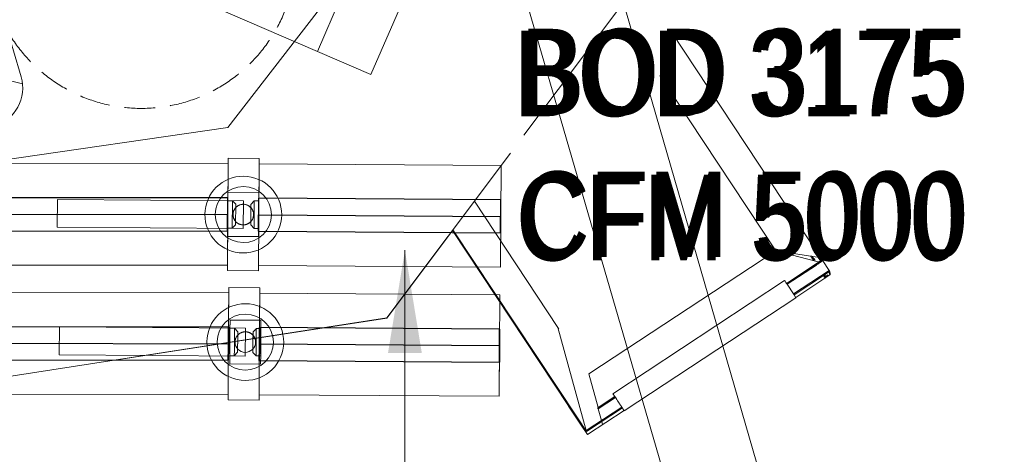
# Model space of a CAD drawing. Header units: millimetres. Extents: x 504675 to 860349, y -23215 to 63575.
# Tile 151 of 177: x 587490 to 588925, y 33752 to 34386. Entities that reach past the tile are written whole.
import ezdxf

# ---------------------------------------------------------------- set-up
doc = ezdxf.new("R2010")
doc.units = ezdxf.units.MM
doc.header["$LTSCALE"] = 10
doc.linetypes.add('HIDDEN', pattern=[9.525, 6.35, -3.175])
doc.linetypes.add('LEVEL-F-OVERALL LAYOUT$0$HIDDEN', pattern=[0.375, 0.25, -0.125])
doc.layers.get('0').update_dxf_attribs({"linetype": 'CONTINUOUS'})
for name, color, linetype, lineweight in [('ARCH', 8, 'CONTINUOUS', 0), ('Ceiling', 35, 'CONTINUOUS', 5), ('CKD-Equipements', 8, 'CONTINUOUS', 0), ('Duct Insulations', 8, 'CONTINUOUS', 13), ('EQUIPMENT', 8, 'CONTINUOUS', 18), ('F-RETAIL ANNO-TEXT', 7, 'CONTINUOUS', 9), ('furniture', 8, 'CONTINUOUS', 5), ('Pipe Insulations', 7, 'CONTINUOUS', 5), ('V-PIPE', 7, 'CONTINUOUS', 25)]:
    doc.layers.add(name, color=color, linetype=linetype, lineweight=lineweight)
doc.layers.add('LEVEL-F-OVERALL LAYOUT$0$DASH1L', color=8, linetype='LEVEL-F-OVERALL LAYOUT$0$HIDDEN')
doc.styles.add('2 Arial_regular_annotative', font='arial.ttf', dxfattribs={"width": 0.8, "height": 2})
doc.styles.add('2.25 Arial_regular_annotative', font='arial.ttf', dxfattribs={"width": 0.8, "height": 2.25})
doc.dimstyles.new('A-DIM-2-ANNOTATIVE', dxfattribs={"dimtxt": 2, "dimasz": 1.5, "dimexe": 1, "dimexo": 1, "dimgap": 0.5, "dimtad": 1, "dimdec": 0, "dimrnd": 5, "dimzin": 0, "dimdsep": 46, "dimtxsty": '2 Arial_regular_annotative', "dimblk": 'OBLIQUE', "dimcen": 0, "dimdle": 1, "dimclrd": 256, "dimclre": 256, "dimadec": 0, "dimazin": 0, "dimtfac": 1, "dimtdec": 0, "dimtix": 1, "dimtmove": 2, "dimatfit": 3, "dimfxl": 2, "dimtolj": 1, "dimtzin": 0, "dimlwd": -1, "dimlwe": -1, "dimarcsym": 1})

# ---------------------------------------------------------------- blocks, each defined once
blk = doc.blocks.new('G$C37D08B76')
at = {"layer": 'CKD-Equipements', "lineweight": 5, "ltscale": 25}
for p, q in [((48.7, 295, 1824.7), (76.5, 247, 1824.7)), ((59.3, 295.9, 1824.7), (238.1, 295.1, 1824.7)), ((248.6, 294, 1824.7), (220.3, 246.3, 1824.7)), ((1.9, 248.6, 1824.7), (49.1, 220.6, 1824.7)), ((295, 247.2, 1824.7), (247.5, 219.6, 1824.7)), ((0, 59.3, 1824.7), (0.9, 238.1, 1824.7)), ((295.9, 236.6, 1824.7), (295.6, 164, 1824.7)), ((261.9, 164.1, 1824.7), (298.6, 164, 1824.7)), ((261.8, 132.9, 1824.7), (298.4, 132.8, 1824.7)), ((295.4, 132.8, 1824.7), (295.1, 57.9, 1824.7)), ((0.9, 48.7, 1824.7), (48.4, 76.3, 1824.7)), ((294, 47.3, 1824.7), (246.8, 75.3, 1824.7)), ((47.3, 1.9, 1824.7), (75.6, 49.6, 1824.7)), ((247.2, 0.9, 1824.7), (219.4, 48.9, 1824.7)), ((236.6, 0, 1824.7), (57.9, 0.9, 1824.7))]:
    blk.add_line(p, q, dxfattribs=at)
for radius in [119.8, 105.3, 38.6]:
    blk.add_circle((144.9, 147.3, 1824.7), radius, dxfattribs=at)
for centre, radius, start, end in [((59, 237.8, 1824.7), 58.1, 89.7227, 179.7227), ((237.8, 236.9, 1824.7), 58.1, 359.7227, 89.7227), ((301.4, 148.4, 1824.7), 15.9, 259.2374, 100.2081), ((58.1, 59, 1824.7), 58.1, 179.7227, 269.7227), ((236.9, 58.1, 1824.7), 58.1, 269.7227, 359.7227)]:
    blk.add_arc(centre, radius, start, end, dxfattribs=at)
blk = doc.blocks.new('ARCH')
at = {"layer": 'LEVEL-F-OVERALL LAYOUT$0$DASH1L'}
h = blk.add_hatch(dxfattribs=at)
h.set_pattern_fill('ANGLE', color=8, scale=10, angle=352.0664)
h.set_pattern_definition([(352.0664444, (-404119.055, 373340.98), (9.6410197, 69.1814516), [50.8, -19.05]), (82.0664444, (-404119.055, 373340.98), (-69.1814516, 9.6410197), [50.8, -19.05])])
edge = h.paths.add_edge_path(flags=16)
edge.add_line((572074.7, 35847.1), (602196.9, 29528.2))
edge.add_line((602196.9, 29528.2), (599472.6, 39352))
edge.add_arc((597545.4, 38817.5), 2000, 15.4994, 89.9984)
edge.add_line((597545.4, 40817.5), (573256.1, 40817.5))
edge.add_arc((576210.3, 22394.2), 18658.7, 99.10996, 106.69033)
edge.add_line((570851.6, 40266.8), (572074.7, 35847.1))
h.paths.add_polyline_path([(583373.8, 40816), (583374.1, 40875), (586424.1, 40859.1), (586423.9, 40816)], flags=16)
h.paths.add_polyline_path([(600840.9, 34605.1), (600792.8, 34591.5), (599498, 39260.6), (599546.1, 39274.3)])
h.paths.add_polyline_path([(587210.4, 32671.8), (587195, 32598.4), (582693, 33542.8), (582708.4, 33616.2)])
edge = h.paths.add_edge_path()
edge.add_line((572071.7, 35387.9), (601863.3, 29138.4))
edge.add_arc((601986.5, 29725.6), 600, 258.1526, 375.4994)
edge.add_line((602564.7, 29886), (599906.3, 39472.3))
edge.add_arc((597545.4, 38817.5), 2450, 15.4994, 89.9984)
edge.add_line((597545.4, 41267.5), (573220.5, 41267.5))
edge.add_arc((576210.3, 22394.2), 19108.7, 99.00183, 106.23582)
edge.add_arc((571035.5, 40164.8), 600, 106.2358, 195.469)
edge.add_line((570457.2, 40004.7), (571616.6, 35815.1))
edge.add_arc((572194.9, 35975.1), 600, 195.469, 258.1526)
h.paths.add_polyline_path([(587210.4, 32671.8), (587195.4, 32600.5), (587195.4, 32600.5)])
at = {"layer": 'EQUIPMENT', "linetype": 'HIDDEN', "ltscale": 0.7}
blk.add_circle((587667, 34481.9), 225, dxfattribs=at)
at = {"layer": 'furniture'}
for p, q in [((589313.9, 35670.5), (588224.8, 34217.8)), ((588657.3, 34039.2), (588439.6, 34369)), ((588592, 34049.1), (588423.1, 34305.1)), ((585603.3, 33913.3), (587793, 34228.8)), ((588205.3, 34191.8), (588024.8, 33951)), ((588152.7, 34121.5), (588274.4, 33937.1)), ((588024.8, 33950.9), (588120.7, 34078.8)), ((588289.8, 33822.5), (588120.7, 34078.8)), ((588120.7, 34078.8), (588289.8, 33822.5)), ((588302.7, 33805.1), (588121.4, 34079.8)), ((588121.4, 34079.7), (588302.7, 33805.1)), ((588302.7, 33805.1), (588121.4, 34079.7)), ((588319.4, 33869.2), (588592, 34049.1)), ((588592, 34049.1), (588602.6, 34047.4)), ((588592, 34049.1), (588602.5, 34047.2)), ((588602.4, 34046.7), (588592, 34049.1)), ((588592, 34049.1), (588638.8, 34037)), ((588612.8, 34045.1), (588592, 34049.1)), ((588592, 34049.1), (588612.7, 34044.8)), ((588592, 34049.1), (588602.5, 34046.9)), ((588602.6, 34047.4), (588642.5, 34041.2)), ((588651.6, 34033.6), (588638.8, 34037)), ((588642.5, 34041.2), (588643, 34040.5)), ((588642.5, 34041.2), (588642.6, 34041.2)), ((588642.6, 34041.2), (588643.1, 34040.5)), ((588642.6, 34041.2), (588644, 34041)), ((588643.4, 34039.8), (588643.5, 34039.8)), ((588643.5, 34039.8), (588644, 34039.1)), ((588644.3, 34040.5), (588644, 34041)), ((588644, 34041), (588644.5, 34040.9)), ((588644, 34039.1), (588644, 34039.1)), ((588644.3, 34038.6), (588645.1, 34037.4)), ((588644.3, 34038.6), (588644.3, 34038.6)), ((588644.5, 34040.9), (588644.8, 34040.5)), ((588644.5, 34040.9), (588644.6, 34040.9)), ((588644.8, 34040.5), (588644.6, 34040.9)), ((588644.7, 34040.9), (588644.6, 34040.9)), ((588644.7, 34040.9), (588645, 34040.5)), ((588644.7, 34040.9), (588644.9, 34040.5)), ((588644.7, 34040.9), (588646, 34040.7)), ((588645.5, 34038.8), (588644.9, 34039.6)), ((588645.1, 34037.4), (588645.1, 34037.4)), ((588646, 34038.7), (588645.5, 34039.5)), ((588645.5, 34039.5), (588645.5, 34039.5)), ((588645.5, 34036.7), (588645.6, 34036.7)), ((588645.6, 34039.5), (588645.6, 34039.4)), ((588645.6, 34039.4), (588646.1, 34038.6)), ((588645.6, 34036.7), (588646.5, 34035.2)), ((588645.6, 34036.7), (588646.5, 34035.2)), ((588646.6, 34037), (588645.9, 34038.1)), ((588646.1, 34040.5), (588646, 34040.7)), ((588646.1, 34040.5), (588646, 34040.7)), ((588646, 34040.7), (588646, 34040.7)), ((588652.8, 34039.6), (588646, 34040.7)), ((588646.1, 34038.7), (588646, 34038.7)), ((588646.1, 34038.6), (588646.2, 34038.6)), ((588646.5, 34037.9), (588646.6, 34037.9)), ((588647.2, 34036.9), (588646.6, 34037.9)), ((588646.7, 34037.9), (588646.7, 34037.8)), ((588646.7, 34037.8), (588648.4, 34035.3)), ((588646.7, 34037.8), (588648.3, 34035.3)), ((588647.5, 34038.4), (588647, 34039.2)), ((588647, 34039.2), (588647, 34039.2)), ((588647.8, 34035.3), (588647.1, 34036.3)), ((588647.2, 34036.9), (588647.2, 34036.9)), ((588647.2, 34036.8), (588648.2, 34035.3)), ((588648.3, 34035.3), (588647.3, 34036.8)), ((588647.6, 34038.4), (588647.5, 34038.4)), ((588648.2, 34037.5), (588648.1, 34037.5)), ((588649.5, 34035.4), (588648.2, 34037.5)), ((588649.5, 34035.4), (588648.2, 34037.5)), ((588655, 34032.7), (588651.6, 34033.6)), ((588653.8, 34039.4), (588652.8, 34039.6)), ((588653.8, 34039.4), (588654.7, 34038)), ((588654.7, 34038), (588653.8, 34039.4)), ((588653.8, 34039.4), (588653.9, 34039.4)), ((588653.9, 34039.4), (588654.9, 34038)), ((588653.9, 34039.4), (588654.8, 34038)), ((588653.9, 34039.4), (588653.9, 34039.4)), ((588653.9, 34039.4), (588655.3, 34039.2)), ((588654.9, 34037.8), (588654.8, 34037.8)), ((588654.9, 34037.8), (588655.5, 34036.8)), ((588655, 34037.8), (588655.6, 34036.8)), ((588655, 34037.8), (588655, 34037.8)), ((588657.2, 34034.2), (588655, 34032.7)), ((588656.1, 34038), (588655.3, 34039.2)), ((588655.3, 34039.2), (588655.4, 34039.2)), ((588655.4, 34039.2), (588656.2, 34038)), ((588656.1, 34038), (588655.4, 34039.2)), ((588655.4, 34039.2), (588655.4, 34039.2)), ((588655.4, 34039.2), (588655.9, 34039.1)), ((588655.5, 34036.8), (588655.5, 34036.8)), ((588655.6, 34036.8), (588655.7, 34036.8)), ((588657.2, 34034.2), (588655.8, 34036.3)), ((588656.6, 34038), (588655.9, 34039.1)), ((588655.9, 34039.1), (588656.6, 34038)), ((588655.9, 34039.1), (588655.9, 34039.1)), ((588655.9, 34039.1), (588657.4, 34038.9)), ((588655.9, 34036.3), (588657.2, 34034.2)), ((588657.8, 34033.4), (588655.9, 34032.1)), ((588656, 34036.3), (588657.3, 34034.3)), ((588656, 34036.3), (588657.3, 34034.3)), ((588657.1, 34036.5), (588656.4, 34037.5)), ((588656.5, 34037.5), (588657.2, 34036.5)), ((588656.5, 34037.5), (588656.5, 34037.5)), ((588656.9, 34033), (588657.5, 34033.7)), ((588657, 34037.4), (588657.1, 34037.4)), ((588657.7, 34036.4), (588657.1, 34037.4)), ((588657.2, 34036.5), (588657.2, 34036.5)), ((588657.9, 34035.2), (588657.2, 34036.3)), ((588657.3, 34034.3), (588657.2, 34034.2)), ((588657.2, 34034.2), (588657.2, 34034.2)), ((588657.4, 34038.9), (588657.3, 34039.2)), ((588657.3, 34036.3), (588657.9, 34035.4)), ((588657.9, 34035.4), (588657.3, 34036.3)), ((588657.7, 34034.5), (588657.3, 34034.3)), ((588657.3, 34034.3), (588657.3, 34034.3)), ((588657.4, 34038.9), (588657.8, 34038)), ((588657.5, 34038.8), (588657.4, 34038.9)), ((588657.4, 34038.9), (588657.5, 34038.8)), ((588657.6, 34038.6), (588657.5, 34038.8)), ((588657.5, 34033.8), (588657.6, 34033.9)), ((588657.5, 34033.8), (588657.5, 34033.8)), ((588657.5, 34033.8), (588657.8, 34033.4)), ((588657.8, 34033.4), (588657.5, 34033.8)), ((588657.5, 34033.8), (588657.5, 34033.8)), ((588657.5, 34033.8), (588657.5, 34033.8)), ((588657.5, 34033.7), (588657.5, 34033.8)), ((588657.9, 34038), (588657.6, 34038.6)), ((588659.9, 34035.2), (588657.6, 34038.6)), ((588657.6, 34033.9), (588657.9, 34033.4)), ((588657.6, 34033.9), (588657.9, 34033.4)), ((588657.7, 34036.4), (588657.7, 34036.4)), ((588657.8, 34034.6), (588657.7, 34034.5)), ((588657.8, 34034.6), (588657.7, 34034.5)), ((588658, 34035.9), (588657.8, 34036.3)), ((588657.8, 34036.3), (588658, 34035.9)), ((588657.9, 34035.2), (588657.8, 34034.6)), ((588658, 34034.7), (588657.8, 34034.6)), ((588657.8, 34034.6), (588657.8, 34034.6)), ((588657.8, 34033.4), (588657.8, 34033.4)), ((588657.9, 34033.4), (588657.8, 34033.4)), ((588658.2, 34037.2), (588657.9, 34038)), ((588658.1, 34035.8), (588657.9, 34035.4)), ((588657.9, 34035.4), (588658, 34035.3)), ((588658, 34035.3), (588657.9, 34035.3)), ((588657.9, 34035.3), (588658.1, 34035.1)), ((588657.9, 34035.3), (588657.9, 34035.2)), ((588658.1, 34035), (588657.9, 34035.2)), ((588657.9, 34035.2), (588657.9, 34035.2)), ((588658.7, 34034), (588657.9, 34033.4)), ((588657.9, 34033.4), (588657.9, 34033.4)), ((588658.1, 34033), (588657.9, 34033.1)), ((588658.1, 34036.3), (588658, 34037.2)), ((588658, 34035.9), (588658.1, 34036.1)), ((588658.1, 34035.9), (588658, 34035.9)), ((588658, 34035.9), (588658, 34035.9)), ((588658, 34035.9), (588658.1, 34035.8)), ((588658, 34034.7), (588658.1, 34035)), ((588658.2, 34034.8), (588658, 34034.7)), ((588658, 34033.2), (588658.2, 34033)), ((588658, 34033.2), (588658.2, 34033)), ((588658, 34033.1), (588658.1, 34033)), ((588658.1, 34036.3), (588658.1, 34036.2)), ((588658.1, 34036.2), (588658.1, 34036.1)), ((588658.1, 34035.8), (588658.1, 34035.9)), ((588658.2, 34035.7), (588658.1, 34035.8)), ((588658.1, 34035.1), (588658.2, 34035.4)), ((588658.1, 34035), (588658.1, 34035.1)), ((588658.1, 34035.1), (588658.3, 34034.9)), ((588658.2, 34034.9), (588658.1, 34035.1)), ((588658.2, 34034.8), (588658.1, 34035)), ((588658.3, 34036.3), (588658.2, 34037.2)), ((588658.2, 34035.7), (588658.3, 34036.3)), ((588658.2, 34035.6), (588658.2, 34035.7)), ((588658.2, 34035.4), (588658.2, 34035.6)), ((588658.6, 34035.1), (588658.2, 34035.6)), ((588658.2, 34035.6), (588658.6, 34035.1)), ((588658.3, 34034.9), (588658.2, 34034.9)), ((588658.2, 34034.9), (588658.2, 34034.8)), ((588658.2, 34033), (588658.8, 34033.5)), ((588658.2, 34032.9), (588658.9, 34033.4)), ((588658.4, 34035), (588658.3, 34034.9)), ((588658.6, 34035.1), (588658.4, 34035)), ((588658.7, 34034), (588658.4, 34034.4)), ((588658.5, 34034.5), (588658.6, 34034.3)), ((588658.6, 34034.3), (588658.5, 34034.5)), ((588659, 34035.2), (588658.6, 34035.1)), ((588658.6, 34035.1), (588658.6, 34035.1)), ((588658.6, 34034.3), (588658.6, 34034.5)), ((588658.6, 34034.3), (588658.7, 34034.2)), ((588658.7, 34034.2), (588658.8, 34034.1)), ((588658.8, 34034), (588658.7, 34034.2)), ((588658.7, 34034), (588658.7, 34034.2)), ((588658.7, 34034), (588658.7, 34034)), ((588658.8, 34034), (588658.7, 34034)), ((588659.1, 34034.3), (588658.8, 34034.7)), ((588658.8, 34034.7), (588659.1, 34034.3)), ((588658.8, 34034.1), (588659.1, 34034.3)), ((588658.8, 34034), (588658.8, 34034.1)), ((588658.8, 34033.5), (588658.8, 34033.7)), ((588658.8, 34033.5), (588659.3, 34033.7)), ((588658.9, 34033.4), (588658.8, 34033.5)), ((588658.9, 34033.4), (588659.3, 34033.7)), ((588659.6, 34035.2), (588659, 34035.2)), ((588659.1, 34034.3), (588659.5, 34034.5)), ((588659.1, 34034.3), (588659.1, 34034.3)), ((588659.5, 34033.8), (588659.3, 34034)), ((588659.3, 34034), (588659.4, 34033.7)), ((588659.3, 34033.8), (588659.3, 34033.8)), ((588659.3, 34033.7), (588659.3, 34033.8)), ((588659.3, 34033.7), (588659.3, 34033.7)), ((588659.3, 34033.7), (588659.4, 34033.7)), ((588659.4, 34033.7), (588659.5, 34033.8)), ((588659.5, 34034.5), (588659.8, 34034.7)), ((588659.5, 34033.8), (588660.7, 34034.6)), ((588659.9, 34035.2), (588659.6, 34035.2)), ((588659.8, 34034.7), (588660, 34034.8)), ((588659.9, 34035.1), (588659.9, 34035.2)), ((588660, 34034.9), (588659.9, 34035.2)), ((588660.2, 34035), (588659.9, 34035.1)), ((588660, 34034.8), (588660, 34034.9)), ((588660.5, 34034.8), (588660.2, 34035)), ((588660.7, 34034.6), (588660.5, 34034.8)), ((588669.9, 34020.5), (588660.7, 34034.6)), ((588655, 34032.7), (588607.6, 34001.5)), ((588608.1, 34000.7), (588650.7, 34028.8)), ((588608.2, 34000.7), (588650.8, 34028.7)), ((588608.5, 34000.2), (588651, 34028.3)), ((588651, 34028.3), (588608.5, 34000.2)), ((588608.5, 34000.1), (588651.1, 34028.2)), ((588669.9, 34020.5), (588617.8, 33986.1)), ((588650.7, 34028.9), (588651.6, 34029.4)), ((588650.7, 34028.9), (588650.8, 34028.8)), ((588650.7, 34028.8), (588650.7, 34028.9)), ((588650.7, 34028.8), (588650.8, 34028.8)), ((588650.8, 34028.8), (588651.7, 34029.4)), ((588650.8, 34028.8), (588650.8, 34028.8)), ((588650.8, 34028.8), (588650.8, 34028.7)), ((588650.8, 34028.7), (588650.8, 34028.8)), ((588650.9, 34028.5), (588651, 34028.3)), ((588650.9, 34028.5), (588651, 34028.3)), ((588651, 34028.3), (588651.1, 34028.3)), ((588651, 34028.3), (588651.1, 34028.3)), ((588651.1, 34028.3), (588652, 34028.9)), ((588651.1, 34028.3), (588652, 34028.9)), ((588651.1, 34028.2), (588651.1, 34028.3)), ((588651.1, 34028.3), (588651.1, 34028.3)), ((588651.1, 34028.3), (588651.1, 34028.2)), ((588651.6, 34029.4), (588651.7, 34029.5)), ((588651.7, 34029.4), (588651.6, 34029.4)), ((588651.7, 34029.5), (588652, 34029.7)), ((588651.7, 34029.5), (588651.7, 34029.4)), ((588651.7, 34029.4), (588651.7, 34029.5)), ((588651.7, 34029.4), (588651.7, 34029.4)), ((588651.7, 34029.4), (588651.7, 34029.4)), ((588651.7, 34029.4), (588651.8, 34029.4)), ((588651.7, 34029.4), (588651.7, 34029.4)), ((588651.7, 34029.4), (588651.7, 34029.4)), ((588651.7, 34029.4), (588651.8, 34029.4)), ((588651.8, 34029.4), (588651.9, 34029.6)), ((588651.9, 34029.6), (588652, 34029.6)), ((588651.9, 34029.1), (588652, 34028.9)), ((588652, 34028.9), (588651.9, 34029.1)), ((588652, 34029.6), (588652, 34029.7)), ((588652, 34029.7), (588652, 34029.6)), ((588652, 34029.7), (588652, 34029.7)), ((588652, 34029.7), (588652, 34029.7)), ((588652, 34029.7), (588652.1, 34029.7)), ((588652, 34029.7), (588652.1, 34029.6)), ((588652, 34029.6), (588652, 34029.6)), ((588652, 34029.6), (588652, 34029.6)), ((588652, 34029.6), (588652, 34029.6)), ((588652, 34029.6), (588652.1, 34029.6)), ((588652, 34028.9), (588652.2, 34029.1)), ((588652.1, 34028.9), (588652, 34028.9)), ((588652, 34028.9), (588652, 34028.9)), ((588652, 34028.9), (588652.1, 34028.9)), ((588652, 34028.9), (588652, 34028.9)), ((588652.1, 34030.3), (588652.1, 34030.2)), ((588652.1, 34029.8), (588652.9, 34030.3)), ((588652.1, 34030.2), (588652.1, 34029.9)), ((588652.1, 34029.9), (588652.1, 34029.7)), ((588652.1, 34029.6), (588652.2, 34029.8)), ((588652.1, 34029.7), (588652.1, 34029.8)), ((588652.1, 34029.7), (588652.1, 34029.6)), ((588652.1, 34029.6), (588652.1, 34029.7)), ((588652.1, 34029.7), (588652.1, 34029.7)), ((588652.1, 34029.6), (588652.1, 34029.6)), ((588652.1, 34028.9), (588652.3, 34029)), ((588652.2, 34029.8), (588652.6, 34030)), ((588652.2, 34029.3), (588652.2, 34029.3)), ((588652.2, 34029.3), (588652.2, 34029.2)), ((588652.2, 34029.3), (588652.2, 34029.3)), ((588652.2, 34029.2), (588652.3, 34029.1)), ((588652.3, 34029.2), (588652.2, 34029.2)), ((588652.3, 34029.1), (588652.2, 34029.1)), ((588652.2, 34029.1), (588652.3, 34029)), ((588652.3, 34029), (588652.2, 34029.1)), ((588652.2, 34029.1), (588652.3, 34029.1)), ((588652.3, 34029.4), (588652.4, 34029.2)), ((588652.3, 34029.4), (588652.4, 34029.2)), ((588652.3, 34029.1), (588652.3, 34029.2)), ((588652.3, 34029.1), (588652.3, 34029.2)), ((588652.3, 34029.2), (588652.4, 34029.2)), ((588652.4, 34029.1), (588652.3, 34029.1)), ((588652.3, 34029), (588652.4, 34029.1)), ((588652.3, 34029.1), (588652.3, 34029)), ((588652.3, 34029), (588652.3, 34029)), ((588652.4, 34029.2), (588653.2, 34029.7)), ((588652.4, 34029.2), (588652.4, 34029.2)), ((588652.4, 34029.2), (588652.4, 34029.1)), ((588652.4, 34029.2), (588652.5, 34029.1)), ((588652.4, 34029.1), (588652.4, 34029.1)), ((588652.4, 34029.1), (588652.5, 34029.1)), ((588652.5, 34029.1), (588653.2, 34029.6)), ((588652.6, 34030), (588652.9, 34030.2)), ((588653, 34030.4), (588652.9, 34030.8)), ((588652.9, 34030.3), (588653, 34030.4)), ((588652.9, 34030.2), (588652.9, 34030.3)), ((588652.9, 34030.3), (588652.9, 34030.3)), ((588652.9, 34030.2), (588652.9, 34030.3)), ((588652.9, 34030.2), (588652.9, 34030.2)), ((588652.9, 34030.2), (588653, 34030.2)), ((588653, 34030.4), (588656.2, 34032.4)), ((588655.9, 34032.1), (588653, 34030.3)), ((588653, 34030.3), (588653, 34030.4)), ((588653, 34030.3), (588653, 34030.2)), ((588653, 34030.2), (588653, 34030.2)), ((588653.2, 34029.7), (588653.1, 34029.9)), ((588653.2, 34029.6), (588653.6, 34029.9)), ((588653.6, 34029.9), (588653.2, 34029.7)), ((588653.2, 34029.6), (588653.2, 34029.7)), ((588653.6, 34030), (588658, 34032.9)), ((588653.6, 34029.9), (588658.1, 34032.9)), ((588653.6, 34029.9), (588653.6, 34030)), ((588653.6, 34029.9), (588653.6, 34030)), ((588653.6, 34029.9), (588653.6, 34029.9)), ((588653.6, 34029.9), (588653.6, 34029.9)), ((588656.1, 34032.5), (588655.6, 34032.6)), ((588655.9, 34032.1), (588656.2, 34032.4)), ((588656.7, 34033.1), (588656.1, 34032.5)), ((588656.2, 34032.4), (588656.1, 34032.5)), ((588656.2, 34032.4), (588656.4, 34032.6)), ((588656.4, 34032.6), (588656.9, 34033)), ((588656.4, 34032.6), (588656.8, 34033)), ((588658, 34032.9), (588658.1, 34033)), ((588658.1, 34033), (588658.1, 34032.9)), ((588658.1, 34032.9), (588658.1, 34033)), ((588658.1, 34033), (588658.2, 34033)), ((588658.1, 34032.9), (588658.1, 34032.9)), ((588658.1, 34032.9), (588658.2, 34032.9)), ((588658.2, 34033), (588658.2, 34032.9)), ((588658.2, 34033), (588658.2, 34032.9)), ((588658.2, 34032.9), (588658.2, 34032.9)), ((588668.9, 34018.5), (588668.8, 34019.1)), ((588668.8, 34019.1), (588669, 34018.6)), ((588669, 34019.2), (588669.3, 34018.8)), ((588669.6, 34018.4), (588669.9, 34018.8)), ((588670, 34020.3), (588669.9, 34020.5)), ((588669.9, 34018.8), (588670.1, 34019.3)), ((588670.1, 34020), (588670, 34020.3)), ((588670.2, 34019.7), (588670.1, 34020)), ((588670.6, 34018.2), (588670.1, 34020)), ((588670.2, 34019.7), (588670.1, 34019.9)), ((588670.1, 34019.3), (588670.2, 34019.6)), ((588670.2, 34019.6), (588670.2, 34019.7)), ((588670.6, 34018.2), (588670.2, 34019.6)), ((588354.6, 33840.4), (588604.9, 34005.6)), ((588605.4, 34004.9), (588604.9, 34005.6)), ((588606.8, 34002.7), (588605.4, 34004.9)), ((588661.3, 34012.9), (588618.6, 33984.8)), ((588618.7, 33984.8), (588661.3, 34012.9)), ((588621.1, 33981.1), (588663.7, 34009.2)), ((588661, 34013.3), (588660.7, 34013.7)), ((588661.3, 34012.9), (588662, 34013.4)), ((588662.7, 34010.6), (588661.3, 34012.9)), ((588661.9, 34013.9), (588661.7, 34014.4)), ((588662.2, 34014.1), (588661.9, 34014.6)), ((588662, 34014.6), (588662, 34014.5)), ((588662, 34014.6), (588662, 34014.5)), ((588662, 34014.5), (588662.1, 34014.5)), ((588662, 34013.4), (588662.5, 34013.7)), ((588662.7, 34010.6), (588662, 34013.4)), ((588662.1, 34014.5), (588662.3, 34014.4)), ((588662.1, 34014.5), (588662.3, 34014.2)), ((588662.3, 34014.4), (588662.5, 34014.3)), ((588662.5, 34013.7), (588662.6, 34013.8)), ((588664, 34011.4), (588662.5, 34013.7)), ((588662.6, 34013.8), (588663.6, 34014.5)), ((588662.6, 34013.8), (588663.9, 34011.7)), ((588662.9, 34010.4), (588662.7, 34010.6)), ((588662.9, 34010.4), (588663.2, 34010.1)), ((588663.3, 34009.8), (588662.9, 34010.4)), ((588663.1, 34014.7), (588663, 34015.2)), ((588663.2, 34014.8), (588663.1, 34015.3)), ((588663.2, 34010.1), (588663.8, 34009.9)), ((588663.2, 34009.8), (588663.3, 34009.8)), ((588663.3, 34009.8), (588663.5, 34009.6)), ((588663.3, 34009.8), (588663.3, 34009.8)), ((588663.9, 34011.7), (588663.4, 34013.8)), ((588663.5, 34009.6), (588663.5, 34009.5)), ((588663.5, 34009.5), (588663.6, 34009.4)), ((588663.6, 34014.5), (588663.8, 34014.5)), ((588663.6, 34009.3), (588663.6, 34009.4)), ((588663.6, 34009.4), (588663.6, 34009.3)), ((588663.7, 34009.2), (588663.6, 34009.3)), ((588663.6, 34009.3), (588663.7, 34009.2)), ((588663.8, 34014.5), (588669.4, 34018.3)), ((588664.6, 34011.6), (588663.8, 34014.5)), ((588663.8, 34009.9), (588664.1, 34009.8)), ((588664.2, 34011.3), (588663.9, 34012.1)), ((588664, 34011.4), (588663.9, 34011.7)), ((588663.9, 34011.7), (588664.2, 34011.3)), ((588664.1, 34011.3), (588664, 34011.4)), ((588664.1, 34011.3), (588664.1, 34011.3)), ((588664.1, 34009.8), (588664.4, 34009.8)), ((588664.2, 34011.3), (588664.2, 34011.4)), ((588664.2, 34011.3), (588664.3, 34011.1)), ((588664.4, 34009.8), (588664.7, 34009.9)), ((588664.6, 34011.6), (588668.3, 34014.1)), ((588665, 34010.1), (588664.6, 34011.6)), ((588664.7, 34009.9), (588665, 34010.1)), ((588665, 34010.1), (588670.7, 34013.8)), ((588668, 34017.9), (588667.7, 34018.3)), ((588668.1, 34018), (588667.8, 34018.4)), ((588669.4, 34018.3), (588669.6, 34018.4)), ((588670.7, 34013.8), (588669.4, 34018.3)), ((588669.6, 34018.4), (588671.1, 34016)), ((588671.1, 34016), (588670.6, 34018.2)), ((588671.4, 34015.5), (588670.6, 34018.2)), ((588670.9, 34014), (588670.7, 34013.8)), ((588671.1, 34014.3), (588670.9, 34014)), ((588671.1, 34016), (588671.4, 34015.5)), ((588671.3, 34014.5), (588671.1, 34014.3)), ((588671.4, 34014.8), (588671.3, 34014.5)), ((588671.4, 34015.5), (588671.4, 34014.8)), ((588607.6, 34001.5), (588606.8, 34002.7)), ((588608.1, 34000.7), (588607.6, 34001.5)), ((588608.2, 34000.7), (588608.1, 34000.7)), ((588608.5, 34000.2), (588608.2, 34000.7)), ((588608.5, 34000.1), (588608.5, 34000.2)), ((588608.5, 34000.2), (588608.5, 34000.2)), ((588617.8, 33986.1), (588608.5, 34000.1)), ((588621.4, 33980.6), (588371.1, 33815.4)), ((588618.6, 33984.8), (588617.8, 33986.1)), ((588618.7, 33984.8), (588618.6, 33984.8)), ((588620.9, 33981.4), (588618.7, 33984.8)), ((588621.1, 33981.1), (588620.9, 33981.4)), ((588621.4, 33980.6), (588621.1, 33981.1)), ((588024.8, 33951), (585519.7, 33563.5)), ((587625, 33889.1), (588024.8, 33950.9)), ((588024.8, 33950.9), (588024.8, 33951)), ((588274.4, 33937.1), (588275.7, 33935.2)), ((588274.4, 33937.1), (588315.3, 33786.5)), ((588319.4, 33869.2), (588332.8, 33820.1)), ((588357.3, 33836.3), (588332.8, 33820.1)), ((588333, 33819.2), (588357.8, 33835.6)), ((588333, 33819.1), (588357.9, 33835.5)), ((588333.2, 33818.5), (588358.2, 33834.9)), ((588354.6, 33840.4), (588355.1, 33839.7)), ((588356.5, 33837.6), (588355.1, 33839.7)), ((588355.1, 33839.7), (588355.1, 33839.7)), ((588356.5, 33837.5), (588356.5, 33837.6)), ((588357.3, 33836.3), (588356.5, 33837.5)), ((588357.3, 33836.3), (588357.3, 33836.2)), ((588357.3, 33836.3), (588357.3, 33836.3)), ((588357.4, 33836.3), (588357.3, 33836.3)), ((588357.3, 33836.2), (588357.7, 33835.7)), ((588357.8, 33835.6), (588357.7, 33835.7)), ((588357.9, 33835.5), (588357.8, 33835.6)), ((588358, 33835.2), (588357.9, 33835.5)), ((588357.9, 33835.5), (588358, 33835.3)), ((588358, 33835.2), (588358.2, 33835)), ((588358.2, 33834.9), (588358.2, 33835)), ((588358.2, 33835), (588358.6, 33834.3)), ((588358.2, 33834.9), (588358.2, 33835)), ((588358.2, 33835), (588358.2, 33835)), ((588358.2, 33835), (588358.2, 33835)), ((588358.6, 33834.3), (588358.7, 33834.2)), ((588358.7, 33834.2), (588360.1, 33832.1)), ((588360.1, 33832.1), (588361.4, 33830.2)), ((588289.9, 33822.4), (588289.8, 33822.5)), ((588289.9, 33822.4), (588289.9, 33822.4)), ((588307.2, 33796.1), (588289.9, 33822.4)), ((588367.5, 33820.9), (588315.3, 33786.5)), ((588316.2, 33785.2), (588368.3, 33819.6)), ((588332.8, 33820.1), (588332.1, 33819.6)), ((588332.8, 33820.1), (588332.1, 33819.6)), ((588332.3, 33818.8), (588333, 33819.2)), ((588332.4, 33818.7), (588333, 33819.1)), ((588332.5, 33818), (588333.2, 33818.5)), ((588332.8, 33820.1), (588333, 33819.2)), ((588333, 33819.2), (588333, 33819.1)), ((588333, 33819.1), (588333.2, 33818.5)), ((588333.2, 33818.5), (588337.8, 33801.4)), ((588361.4, 33830.2), (588361.9, 33829.4)), ((588361.9, 33829.4), (588363.8, 33826.5)), ((588363.8, 33826.5), (588364.2, 33825.8)), ((588364.2, 33825.8), (588365.6, 33823.8)), ((588365.6, 33823.8), (588366.9, 33821.7)), ((588366.9, 33821.7), (588367, 33821.6)), ((588367, 33821.6), (588367.5, 33820.9)), ((588367.5, 33820.9), (588367.5, 33820.9)), ((588367.5, 33820.9), (588367.8, 33820.4)), ((588367.8, 33820.4), (588368, 33820.1)), ((588367.8, 33820.4), (588368, 33820.1)), ((588368, 33820.1), (588368.1, 33820)), ((588368, 33820.1), (588368, 33820.1)), ((588368.1, 33820), (588368.3, 33819.6)), ((588368.3, 33819.6), (588368.4, 33819.6)), ((588368.3, 33819.6), (588368.3, 33819.6)), ((588368.4, 33819.6), (588368.3, 33819.6)), ((588368.3, 33819.6), (588368.4, 33819.6)), ((588368.4, 33819.6), (588369.1, 33818.4)), ((588369.2, 33818.3), (588369.1, 33818.4)), ((588370.6, 33816.2), (588369.2, 33818.3)), ((588302.7, 33805.1), (588316.2, 33785.2)), ((588317.4, 33780.7), (588370.8, 33815.9)), ((588370.6, 33816.1), (588370.6, 33816.2)), ((588370.8, 33815.9), (588370.6, 33816.1)), ((588371.1, 33815.4), (588370.8, 33815.9)), ((588307.2, 33796.1), (588316.5, 33782.1)), ((588317.4, 33780.7), (588307.2, 33796.1)), ((588337.8, 33801.4), (588337.2, 33801)), ((588337.6, 33799.3), (588338.3, 33799.7)), ((588338.3, 33799.7), (588337.6, 33799.3)), ((588338.3, 33799.7), (588337.8, 33801.4)), ((588338.3, 33799.7), (588339.5, 33795.3)), ((588338.8, 33794.9), (588339.5, 33795.3))]:
    blk.add_line(p, q, dxfattribs=at)
blk.add_lwpolyline([(587793, 34228.8), (588110.3, 34639.6), (588954.7, 35732.6)], dxfattribs=at)
at = {"ltscale": 0.25, "rotation": 196.7283239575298}
blk.add_blockref('G$C37D08B76', (587424.1, 34531.4, -1824.7), dxfattribs=at)
blk = doc.blocks.new('V_Butterfly Valve - 50-300 mm - 40-V117-Level C OVERALL KITCHEN')
at = {"layer": 'V-PIPE', "color": 6, "lineweight": 18, "true_color": 0xff00ff}
for p, q in [((22.6, 32), (-22.6, 32)), ((-22.6, -32), (-22.6, 32)), ((-22.6, 32), (-22.6, -32)), ((22.6, -32), (22.6, 32)), ((22.6, 32), (22.6, -32)), ((-15.9, 20), (-22.6, 20)), ((-22.6, -20), (-22.6, 20)), ((-22.6, 20), (-22.6, -20)), ((-11.1, 14.9), (-15.9, 20)), ((-15.9, -20), (-15.9, 20)), ((-15.9, 20), (-15.9, -20)), ((-11.1, -14.9), (-11.1, 14.9)), ((-11.1, 14.9), (-11.1, -14.9)), ((271, 20.3), (0, 20.3)), ((0, 20.3), (0, -20.3)), ((0, -20.3), (0, 20.3)), ((0, 20.3), (271, 20.3)), ((0, 20.3), (0, 20.3)), ((15.9, 20), (11.1, 14.9)), ((11.1, -14.9), (11.1, 14.9)), ((11.1, 14.9), (11.1, -14.9)), ((22.6, 20), (15.9, 20)), ((15.9, -20), (15.9, 20)), ((15.9, 20), (15.9, -20)), ((22.6, 20), (22.6, -20)), ((22.6, -20), (22.6, 20)), ((271, -20.3), (271, 20.3)), ((271, 20.3), (271, -20.3)), ((271, 20.3), (271, 20.3)), ((-22.6, -20), (-15.9, -20)), ((-15.9, -20), (-11.1, -14.9)), ((0, -20.3), (271, -20.3)), ((271, -20.3), (0, -20.3)), ((0, -20.3), (0, -20.3)), ((11.1, -14.9), (15.9, -20)), ((15.9, -20), (22.6, -20)), ((271, -20.3), (271, -20.3)), ((-22.6, -32), (22.6, -32))]:
    blk.add_line(p, q, dxfattribs=at)
for radius, start, end in [(56, 360, 180), (56, 0, 180), (40.9, 0, 180), (40.9, 0, 180), (15, 0, 180), (15, 0, 180), (56, 180, 360), (56, 180, 360), (40.9, 180, 360), (40.9, 180, 360), (15, 180, 360), (15, 180, 360)]:
    blk.add_arc((0, 0), radius, start, end, dxfattribs=at)
for points in [[(-15, 0), (-15, 0.9), (-14.9, 2.2), (-14.5, 4), (-14.1, 5.2), (-13.6, 6.4), (-13, 7.6), (-12.4, 8.5), (-11.9, 9.2), (-11.5, 9.7), (-11.1, 10.2), (-10.5, 10.8), (-9.7, 11.5), (-8.8, 12.2), (-8.1, 12.7), (-7.6, 13), (-7, 13.3), (-6.2, 13.7), (-5.2, 14.1), (-3.9, 14.5), (-2.7, 14.8), (-1.3, 15), (0, 15.1), (1.3, 15), (2.7, 14.8), (3.9, 14.5), (5.2, 14.1), (6.2, 13.7), (7, 13.3), (7.6, 13), (8.1, 12.7), (8.8, 12.2), (9.7, 11.5), (10.5, 10.8), (11.1, 10.2), (11.5, 9.7), (11.9, 9.2), (12.4, 8.5), (13, 7.6), (13.6, 6.4), (14.1, 5.2), (14.5, 4), (14.9, 2.2), (15.1, 0.9), (15.1, 0)], [(15.1, 0), (15.1, 0.9), (14.9, 2.2), (14.5, 4), (14.1, 5.2), (13.6, 6.4), (13, 7.6), (12.4, 8.5), (11.9, 9.2), (11.5, 9.7), (11.1, 10.2), (10.5, 10.8), (9.7, 11.5), (8.8, 12.2), (8.1, 12.7), (7.6, 13), (7, 13.3), (6.2, 13.7), (5.2, 14.1), (3.9, 14.5), (2.7, 14.8), (1.3, 15), (0, 15.1), (-1.3, 15), (-2.7, 14.8), (-3.9, 14.5), (-5.2, 14.1), (-6.2, 13.7), (-7, 13.3), (-7.6, 13), (-8.1, 12.7), (-8.8, 12.2), (-9.7, 11.5), (-10.5, 10.8), (-11.1, 10.2), (-11.5, 9.7), (-11.9, 9.2), (-12.4, 8.5), (-13, 7.6), (-13.6, 6.4), (-14.1, 5.2), (-14.5, 4), (-14.9, 2.2), (-15, 0.9), (-15, 0)], [(15.1, 0), (15.1, -0.9), (14.9, -2.2), (14.5, -4), (14.1, -5.2), (13.6, -6.4), (13, -7.6), (12.4, -8.5), (11.9, -9.2), (11.5, -9.7), (11.1, -10.2), (10.5, -10.8), (9.7, -11.5), (8.8, -12.2), (8.1, -12.7), (7.6, -13), (7, -13.3), (6.2, -13.7), (5.2, -14.1), (3.9, -14.5), (2.7, -14.8), (1.3, -15), (0, -15.1), (-1.3, -15), (-2.7, -14.8), (-3.9, -14.5), (-5.2, -14.1), (-6.2, -13.7), (-7, -13.3), (-7.6, -13), (-8.1, -12.7), (-8.8, -12.2), (-9.7, -11.5), (-10.5, -10.8), (-11.1, -10.2), (-11.5, -9.7), (-11.9, -9.2), (-12.4, -8.5), (-13, -7.6), (-13.6, -6.4), (-14.1, -5.2), (-14.5, -4), (-14.9, -2.2), (-15, -0.9), (-15, 0)], [(-15, 0), (-15, -0.9), (-14.9, -2.2), (-14.5, -4), (-14.1, -5.2), (-13.6, -6.4), (-13, -7.6), (-12.4, -8.5), (-11.9, -9.2), (-11.5, -9.7), (-11.1, -10.2), (-10.5, -10.8), (-9.7, -11.5), (-8.8, -12.2), (-8.1, -12.7), (-7.6, -13), (-7, -13.3), (-6.2, -13.7), (-5.2, -14.1), (-3.9, -14.5), (-2.7, -14.8), (-1.3, -15), (0, -15.1), (1.3, -15), (2.7, -14.8), (3.9, -14.5), (5.2, -14.1), (6.2, -13.7), (7, -13.3), (7.6, -13), (8.1, -12.7), (8.8, -12.2), (9.7, -11.5), (10.5, -10.8), (11.1, -10.2), (11.5, -9.7), (11.9, -9.2), (12.4, -8.5), (13, -7.6), (13.6, -6.4), (14.1, -5.2), (14.5, -4), (14.9, -2.2), (15.1, -0.9), (15.1, 0)]]:
    blk.add_open_spline(points, degree=3, knots=[0, 0, 0, 0, 0.055556, 0.083333, 0.111111, 0.138889, 0.166667, 0.194444, 0.208333, 0.222222, 0.236111, 0.25, 0.277778, 0.305556, 0.319444, 0.333333, 0.347222, 0.361111, 0.388889, 0.416667, 0.444444, 0.472222, 0.5, 0.527778, 0.555556, 0.583333, 0.611111, 0.638889, 0.652778, 0.666667, 0.680556, 0.694444, 0.722222, 0.75, 0.763889, 0.777778, 0.791667, 0.805556, 0.833333, 0.861111, 0.888889, 0.916667, 0.944444, 1, 1, 1, 1], dxfattribs=at)
blk = doc.blocks.new('V_Butterfly Valve - 50-300 mm - 40-V147-Level C OVERALL KITCHEN')
at = {"layer": 'V-PIPE', "color": 4, "lineweight": 18, "true_color": 0x00ffff}
for p, q in [((599908.6, -199908.5), (599908.6, -199908.5)), ((599938.7, -199921.7), (599897.2, -199939.4)), ((599914.5, -199922.4), (599914.5, -199922.4)), ((599937.3, -199935.4), (599934.9, -199941.9)), ((599943.4, -199932.8), (599937.3, -199935.4)), ((599922.5, -199941.3), (599673, -200047.2)), ((599673, -200047.2), (599922.5, -199941.3)), ((599908, -199947.8), (599901.8, -199950.4)), ((599914.4, -199950.6), (599908, -199947.8)), ((599938.4, -199978.7), (599922.5, -199941.3)), ((599922.5, -199941.3), (599938.4, -199978.7)), ((599922.5, -199941.3), (599922.5, -199941.3)), ((599924.6, -199946.2), (599924.6, -199946.2)), ((599924.6, -199946.2), (599924.6, -199946.2)), ((599923.6, -199984.6), (599926, -199978.1)), ((599936.3, -199973.9), (599936.3, -199973.9)), ((599936.3, -199973.9), (599936.3, -199973.9)), ((599946.5, -199969.4), (599952.9, -199972.2)), ((599952.9, -199972.2), (599959, -199969.6)), ((599688.9, -200084.6), (599938.4, -199978.7)), ((599938.4, -199978.7), (599688.9, -200084.6)), ((599917.5, -199987.3), (599923.6, -199984.6)), ((599922.2, -199998.3), (599963.7, -199980.7)), ((599938.4, -199978.7), (599938.4, -199978.7)), ((599946.4, -199997.7), (599946.4, -199997.7)), ((599952.3, -200011.6), (599952.3, -200011.6)), ((599673, -200047.2), (599688.9, -200084.6)), ((599688.9, -200084.6), (599673, -200047.2)), ((599673, -200047.2), (599673, -200047.2)), ((599688.9, -200084.6), (599688.9, -200084.6))]:
    blk.add_line(p, q, dxfattribs=at)
for radius, start, end in [(56, 23, 203), (56, 23, 203), (40.9, 23, 203), (40.9, 23, 203), (56, 203, 23), (56, 203, 23), (40.9, 203, 23), (40.9, 203, 23), (15, 23, 203), (15, 23, 203), (15, 203, 23), (15, 203, 23)]:
    blk.add_arc((599930.4, -199960), radius, start, end, dxfattribs=at)
for centre, major_axis, start_param, end_param in [((599945.1, -199953.8), (-7.8, 18.4), 0, 3.141593), ((599945.1, -199953.8), (-7.8, 18.4), 3.141593, 6.283185), ((599951.2, -199951.2), (-12.5, 29.5), 0, 3.141593), ((599951.2, -199951.2), (-12.5, 29.5), 3.141593, 6.283185), ((599951.2, -199951.2), (-7.8, 18.4), 3.141593, 6.283185), ((599951.2, -199951.2), (-7.8, 18.4), 0, 3.141593), ((599909.7, -199968.8), (-12.5, 29.5), 3.141593, 6.283185), ((599909.7, -199968.8), (-12.5, 29.5), 0, 3.141593), ((599915.8, -199966.2), (-7.8, 18.4), 3.141593, 6.283185), ((599915.8, -199966.2), (-7.8, 18.4), 0, 3.141593), ((599940.7, -199955.7), (-5.8, 13.8), 0, 3.141592), ((599940.7, -199955.7), (-5.8, 13.8), 3.141593, 6.283186), ((599909.7, -199968.8), (-7.8, 18.4), 3.141593, 6.283185), ((599909.7, -199968.8), (-7.8, 18.4), 0, 3.141593), ((599920.2, -199964.4), (-5.8, 13.8), 3.141593, 6.283185), ((599920.2, -199964.4), (-5.8, 13.8), 6.283185, 9.424778)]:
    blk.add_ellipse(centre, major_axis=major_axis, ratio=0.000018, start_param=start_param, end_param=end_param, dxfattribs=at)
blk.add_open_spline([(599916.6, -199965.9), (599916.2, -199965.1), (599915.8, -199963.8), (599915.5, -199962.1), (599915.4, -199960.8), (599915.4, -199959.4), (599915.5, -199958.1), (599915.7, -199957.1), (599915.9, -199956.2), (599916.1, -199955.6), (599916.3, -199955), (599916.6, -199954.2), (599917, -199953.2), (599917.5, -199952.3), (599918, -199951.5), (599918.4, -199951), (599918.8, -199950.5), (599919.4, -199949.8), (599920.1, -199949), (599921.1, -199948.2), (599922.2, -199947.4), (599923.3, -199946.7), (599924.6, -199946.2), (599925.8, -199945.7), (599927.1, -199945.3), (599928.4, -199945.1), (599929.7, -199945), (599930.8, -199945), (599931.7, -199945), (599932.3, -199945.1), (599933, -199945.2), (599933.8, -199945.3), (599934.9, -199945.6), (599935.9, -199946), (599936.7, -199946.3), (599937.2, -199946.6), (599937.8, -199946.9), (599938.6, -199947.3), (599939.5, -199948), (599940.5, -199948.8), (599941.4, -199949.7), (599942.3, -199950.7), (599943.3, -199952.1), (599943.9, -199953.3), (599944.3, -199954.1)], degree=3, knots=[0, 0, 0, 0, 0.055556, 0.083333, 0.111111, 0.138889, 0.166667, 0.194444, 0.208333, 0.222222, 0.236111, 0.25, 0.277778, 0.305556, 0.319444, 0.333333, 0.347222, 0.361111, 0.388889, 0.416667, 0.444444, 0.472222, 0.5, 0.527778, 0.555556, 0.583333, 0.611111, 0.638889, 0.652778, 0.666667, 0.680556, 0.694444, 0.722222, 0.75, 0.763889, 0.777778, 0.791667, 0.805556, 0.833333, 0.861111, 0.888889, 0.916667, 0.944444, 1, 1, 1, 1], dxfattribs=at)
blk = doc.blocks.new('_OBLIQUE')
at = {"color": 0, "linetype": 'ByBlock', "lineweight": -2}
for p, q in [((-0.5, -0.5), (0.5, 0.5)), ((0, 0), (0, 0))]:
    blk.add_line(p, q, dxfattribs=at)
blk = doc.blocks.new('hvac')
at = {"layer": 'Duct Insulations', "color": 1, "true_color": 0xff0000}
for p, q in [((597925.2, -200692.9), (598381.9, -199637.5)), ((598003.2, -200726.7), (598459.9, -199671.3)), ((597523.9, -200519.3), (598003.2, -200726.7))]:
    blk.add_line(p, q, dxfattribs=at)
at = {"layer": 'Pipe Insulations', "color": 6, "true_color": 0xff00ff}
for p, q in [((597793.9, -201013), (597795.1, -200849)), ((597840.2, -200849.4), (597795.1, -200849)), ((597839.7, -200931.4), (597840.2, -200849.4)), ((597795, -200856.9), (596283.9, -200855.2)), ((597794, -201005.2), (597795, -200856.9)), ((597840.2, -200857.2), (597839.1, -201013.4)), ((598192.9, -200859.7), (597840.2, -200857.2)), ((598192.9, -200859.7), (598191.9, -201008)), ((596282.9, -201003.5), (597794, -201005.2)), ((597839.1, -201005.5), (598191.9, -201008)), ((597793.9, -201013), (597839.1, -201013.4))]:
    blk.add_line(p, q, dxfattribs=at)
at = {"layer": 'Pipe Insulations', "color": 4, "true_color": 0x00ffff}
for p, q in [((597841.2, -201038), (597796, -201037.7)), ((597796, -201045.5), (596129.9, -201042.8)), ((598191.2, -201048.3), (597841.1, -201045.8)), ((596128.8, -201191), (597794.9, -201193.8)), ((597840.1, -201194.1), (598190.1, -201196.5)), ((597794.9, -201201.7), (597840, -201202))]:
    blk.add_line(p, q, dxfattribs=at)
for centre, major_axis, start_param, end_param in [((597795.4, -201119.7), (0.6, 82), 0, 1.570796), ((597795.4, -201119.7), (0.6, 82), 4.712389, 6.283185), ((597840.6, -201120), (0.6, 82), 4.712389, 6.283185), ((597840.6, -201120), (0.6, 82), 0, 1.570796), ((597795.4, -201119.7), (0.5, 74.1), 0, 1.570796), ((597795.4, -201119.7), (0.5, 74.1), 4.712389, 6.283185), ((597840.6, -201120), (0.5, 74.1), 4.712389, 6.283185), ((597840.6, -201120), (0.5, 74.1), 0, 1.570796), ((598190.6, -201122.4), (0.5, 74.1), 0, 1.570796), ((598190.6, -201122.4), (0.5, 74.1), 4.712389, 6.283185), ((597795.4, -201119.7), (0.6, 82), 1.570796, 3.141593), ((597795.4, -201119.7), (0.6, 82), 3.141593, 4.712389), ((597795.4, -201119.7), (0.5, 74.1), 1.570796, 3.141593), ((597795.4, -201119.7), (0.5, 74.1), 3.141593, 4.712389), ((597840.6, -201120), (0.6, 82), 3.141593, 4.712389), ((597840.6, -201120), (0.6, 82), 1.570796, 3.141593), ((597840.6, -201120), (0.5, 74.1), 3.141593, 4.712389), ((597840.6, -201120), (0.5, 74.1), 1.570796, 3.141593), ((598190.6, -201122.4), (0.5, 74.1), 1.570796, 3.141593), ((598190.6, -201122.4), (0.5, 74.1), 3.141593, 4.712389)]:
    blk.add_ellipse(centre, major_axis=major_axis, ratio=0.000018, start_param=start_param, end_param=end_param, dxfattribs=at)
at = {"layer": 'V-PIPE', "color": 6, "true_color": 0xff00ff}
for p, q in [((597794.7, -200906.9), (596283.5, -200905.2)), ((597794.3, -200955.2), (597794.7, -200906.9)), ((597839.5, -200955.5), (597839.8, -200907.2)), ((598192.6, -200909.7), (597839.8, -200907.2)), ((598192.2, -200958), (598192.6, -200909.7)), ((596283.4, -200929.4), (597794.5, -200931)), ((596283.4, -200929.4), (597794.5, -200931)), ((597839.7, -200931.4), (598192.4, -200933.8)), ((597839.7, -200931.4), (598192.4, -200933.8)), ((596283.2, -200953.5), (597794.3, -200955.2)), ((597839.5, -200955.5), (598192.2, -200958))]:
    blk.add_line(p, q, dxfattribs=at)
at = {"layer": 'V-PIPE', "color": 4, "true_color": 0x00ffff}
for p, q in [((597795.6, -201095.5), (596129.5, -201092.8)), ((598190.8, -201098.3), (597840.8, -201095.8)), ((596129.3, -201116.9), (597795.4, -201119.7)), ((596129.3, -201116.9), (597795.4, -201119.7)), ((597840.6, -201120), (598190.6, -201122.4)), ((597840.6, -201120), (598190.6, -201122.4)), ((596129.2, -201141), (597795.3, -201143.8)), ((597840.4, -201144.1), (598190.5, -201146.5))]:
    blk.add_line(p, q, dxfattribs=at)
for centre, start_param, end_param in [((597795.4, -201119.7), 4.712389, 6.283185), ((597795.4, -201119.7), 0, 1.570796), ((597840.6, -201120), 0, 1.570796), ((597840.6, -201120), 4.712389, 6.283185), ((598190.6, -201122.4), 4.712389, 6.283185), ((598190.6, -201122.4), 0, 1.570796), ((597795.4, -201119.7), 3.141593, 4.712389), ((597795.4, -201119.7), 1.570796, 3.141593), ((597840.6, -201120), 1.570796, 3.141593), ((597840.6, -201120), 3.141593, 4.712389), ((598190.6, -201122.4), 3.141593, 4.712389), ((598190.6, -201122.4), 1.570796, 3.141593)]:
    blk.add_ellipse(centre, major_axis=(0.2, 24.1), ratio=0.000018, start_param=start_param, end_param=end_param, dxfattribs=at)
at = {"layer": 'V-PIPE', "color": 6, "lineweight": 18, "true_color": 0xff00ff, "rotation": 179.599999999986}
blk.add_blockref('V_Butterfly Valve - 50-300 mm - 40-V117-Level C OVERALL KITCHEN', (597817.1, -200931.2), dxfattribs=at)
at = {"layer": 'V-PIPE', "color": 4, "lineweight": 18, "true_color": 0x00ffff, "rotation": 336.5999999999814}
blk.add_blockref('V_Butterfly Valve - 50-300 mm - 40-V147-Level C OVERALL KITCHEN', (126644.8, 220658), dxfattribs=at)
at = {"layer": 'F-RETAIL ANNO-TEXT', "insert": (598221.4, -200451.6), "char_height": 125, "width": 3696.039, "attachment_point": 1, "style": '2.25 Arial_regular_annotative'}
blk.add_mtext('1000X300 KEAD\\PBOD 3175\\PCFM 5000', dxfattribs=at)
at = {"layer": 'F-RETAIL ANNO-TEXT', "color": 5}
blk.add_leader([(598052.7, -200983.3), (598052.7, -201923.5), (599357.4, -201923.5)], dimstyle='A-DIM-2-ANNOTATIVE', override={"dimscale": 0, "dimasz": 150, "dimtad": 0, "dimclrd": 5}, dxfattribs=at)

msp = doc.modelspace()

# ---------------------------------------------------------------- linework, layer by layer
at = {"layer": 'Ceiling', "color": 1, "ltscale": 0.25}
for p, q in [((588776.8, 32526.6), (586423.9, 40623.5)), ((586573.9, 40622.4), (588923.6, 32496))]:
    msp.add_line(p, q, dxfattribs=at)

# ---------------------------------------------------------------- block references
msp.add_blockref('hvac', (-10001.4, 235033.1))
msp.add_blockref('hvac', (-10001.4, 235033.1))
at = {"layer": 'ARCH'}
msp.add_blockref('ARCH', (0, 0), dxfattribs=at)

# ---------------------------------------------------------------- texts
at = {"layer": 'F-RETAIL ANNO-TEXT', "style": '2.25 Arial_regular_annotative', "width": 0.8}
for s, p in [('BOD 3175', (588209.8, 34245.5)), ('CFM 5000', (588213, 34035))]:
    msp.add_text(s, height=125, dxfattribs=at).set_placement(p)

doc.saveas('drawing.dxf')
